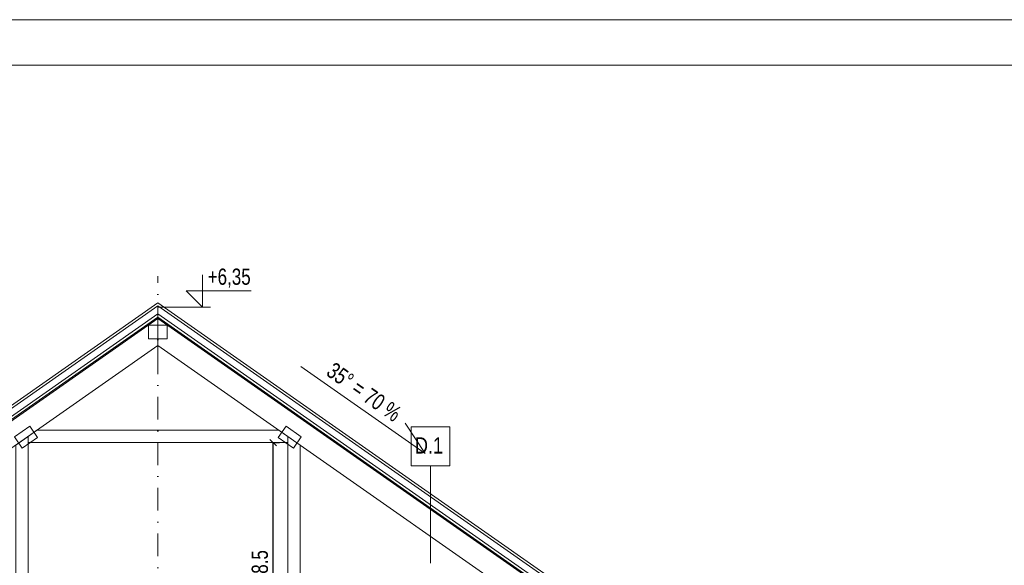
# Model space of a CAD drawing. Header units: inches. Extents: x 69729 to 77643, y -43505 to -36607.
# Tile 68 of 69: x 76297 to 77055, y -37985 to -37565. Entities that reach past the tile are written whole.
import ezdxf
from ezdxf.enums import TextEntityAlignment as Align

# ---------------------------------------------------------------- set-up
doc = ezdxf.new("R2010")
doc.units = ezdxf.units.IN
doc.header["$MEASUREMENT"] = 0
doc.linetypes.add('DASHDOT', pattern=[1, 0.5, -0.25, 0, -0.25])
doc.linetypes.add('HIDDEN', pattern=[0.375, 0.25, -0.125])
doc.layers.get('0').update_dxf_attribs({"lineweight": 0})
doc.layers.get('Defpoints').update_dxf_attribs({"lineweight": 0})
for name, color, linetype, lineweight in [('A--tabelka rysunku', 7, 'Continuous', 0), ('p--koty wysok.', 141, 'Continuous', 0), ('p--osie konstr', 1, 'DASHDOT', 15), ('p--przekrój-cienki', 2, 'HIDDEN', 5), ('p--przekrój-drew', 3, 'Continuous', 20), ('p--spadki terenu', 141, 'Continuous', 0), ('p--symbole ścian', 53, 'Continuous', 0), ('p--wiązar dachowy', 3, 'Continuous', 0), ('p--wymiary-1-50', 5, 'Continuous', 0)]:
    doc.layers.add(name, color=color, linetype=linetype, lineweight=lineweight)
doc.styles.add('1-50', font='arial.ttf', dxfattribs={"width": 0.75, "height": 12.5})
doc.styles.get("Standard").update_dxf_attribs({"font": 'arial.ttf', "width": 0.75})
doc.linetypes.add('LINIA17', pattern='A,1e-05,[146,RODZLIN.shx,S=0.03819,R=0,X=0,Y=-0.13482],-1.52796', length=1.52797)
doc.dimstyles.new('1-50', dxfattribs={"dimtxt": 12.5, "dimasz": 5, "dimexe": 5, "dimexo": 5, "dimgap": 0.09, "dimtad": 0, "dimdsep": 46, "dimtxsty": '1-50', "dimblk": 'OBLIQUE', "dimcen": 0.09, "dimadec": 0, "dimazin": 0, "dimtfac": 1, "dimtdec": 4, "dimtix": 1, "dimtofl": 0, "dimtmove": 2, "dimatfit": 3, "dimldrblk": 'OBLIQUE', "dimfxl": 5, "dimfxlon": 1, "dimtvp": 0.8, "dimtolj": 1, "dimtzin": 0, "dimarcsym": 0})

# ---------------------------------------------------------------- blocks, each defined once
blk = doc.blocks.new('kota wykoń')
for p, q in [((0, 25), (0, 0)), ((0, 0), (-12.5, 12.5)), ((-12.5, 12.5), (37.5, 12.5))]:
    blk.add_line(p, q)
at = {"lineweight": 0}
blk.add_line((-2.5, 0), (2.5, 0), dxfattribs=at)
blk = doc.blocks.new('wiązar-2')
for points in [[(-100.95, 20), (-100.95, 19.5), (-72.03, 19.5), (321.25, 294.87), (321.25, 315.63)], [(321.25, 315.63), (321.25, 294.87), (714.53, 19.5), (743.45, 19.5), (743.45, 20)], [(228.01, 229.59), (221.23, 224.84), (221.23, 220.09), (421.27, 220.09), (421.27, 224.84), (414.49, 229.59)], [(221.23, 224.84), (211.73, 218.18), (211.73, 19.5), (221.23, 19.5)], [(430.77, 218.18), (421.27, 224.84), (421.27, 19.5), (430.77, 19.5)]]:
    blk.add_lwpolyline(points, close=True)
at = {"lineweight": 0}
for points in [[(314.1, 300), (328.4, 300), (328.4, 310.5), (314.1, 310.5)], [(216.78, 215.83), (228.5, 224.03), (222.47, 232.63), (210.76, 224.43)], [(431.74, 224.43), (420.03, 232.63), (414, 224.03), (425.72, 215.83)]]:
    blk.add_lwpolyline(points, close=True, dxfattribs=at)
blk = doc.blocks.new('_OBLIQUE')
at = {"color": 0, "linetype": 'ByBlock', "lineweight": -2}
for p, q in [((-0.5, -0.5), (0.5, 0.5)), ((0, 0), (0, 0))]:
    blk.add_line(p, q, dxfattribs=at)
blk = doc.blocks.new('*D393')
at = {"layer": 'Defpoints', "color": 0}
for p in [(76487.13, -37890.6), (76492.13, -37890.6), (76487.13, -38089.18)]:
    blk.add_point(p, dxfattribs=at)
at = {"layer": 'p--wymiary-1-50', "color": 0, "linetype": 'Continuous', "lineweight": -2, "ltscale": 12}
for p, q in [((76492.13, -37890.6), (76497.13, -37890.6)), ((76492.13, -38089.18), (76492.13, -37890.6)), ((76492.13, -38089.18), (76497.13, -38089.18))]:
    blk.add_line(p, q, dxfattribs=at)
at = {"layer": 'p--wymiary-1-50', "color": 0, "lineweight": -2, "xscale": 5, "yscale": 5, "zscale": 5}
for p, rotation in [((76492.13, -37890.6), 90), ((76492.13, -38089.18), 270)]:
    blk.add_blockref('_OBLIQUE', p, dxfattribs=dict(at, rotation=rotation))
at = {"layer": 'p--wymiary-1-50', "color": 0, "linetype": 'Continuous', "ltscale": 12, "insert": (76481.92, -37989.89), "char_height": 12.5, "attachment_point": 5, "rotation": 90, "style": '1-50'}
blk.add_mtext('\\A1;198.5', dxfattribs=at)
blk = doc.blocks.new('*D396')
at = {"layer": 'Defpoints', "color": 0}
for p in [(76403.34, -37815.81), (76101.21, -38072.36), (75981.14, -38091.18), (76010.06, -38091.18), (76302.54, -38091.18)]:
    blk.add_point(p, dxfattribs=at)
at = {"layer": 'p--wymiary-1-50', "color": 0, "linetype": 'Continuous', "lineweight": -2, "ltscale": 12}
for start, end in [(23.21516, 35), (0, 11.78484)]:
    blk.add_arc((76010.06, -38091.18), 93.07, start, end, dxfattribs=at)
at = {"layer": 'p--wymiary-1-50', "color": 0, "lineweight": -2, "xscale": 5, "yscale": 5, "zscale": 5}
for p, rotation in [((76086.3, -38037.8), 124.9999999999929), ((76103.13, -38091.18), 270)]:
    blk.add_blockref('_OBLIQUE', p, dxfattribs=dict(at, rotation=rotation))
at = {"layer": 'p--wymiary-1-50', "color": 0, "linetype": 'Continuous', "ltscale": 12, "insert": (76098.83, -38063.2), "char_height": 12.5, "attachment_point": 5, "rotation": 287.5, "style": '1-50'}
blk.add_mtext('\\A1;35%%d', dxfattribs=at)

msp = doc.modelspace()

# ---------------------------------------------------------------- linework, layer by layer
at = {"layer": 'A--tabelka rysunku', "linetype": 'Continuous'}
for points in [[(75542.65, -39049.605), (77642.65, -39049.605), (77642.65, -37564.605), (75542.65, -37564.605)], [(75542.65, -39049.605), (77642.65, -39049.605), (77642.65, -37564.605), (75542.65, -37564.605)], [(75667.65, -39014.605), (77607.65, -39014.605), (77607.65, -37599.605), (75667.65, -37599.605)]]:
    msp.add_lwpolyline(points, close=True, dxfattribs=at)
at = {"layer": 'p--koty wysok.'}
msp.add_line((76403.339, -37786.193), (76443.793, -37786.193), dxfattribs=at)
at = {"layer": 'p--osie konstr', "linetype": 'DASHDOT', "ltscale": 35}
msp.add_line((76403.339, -38609.963), (76403.339, -37762.195), dxfattribs=at)
at = {"layer": 'p--przekrój-cienki', "linetype": 'Continuous', "ltscale": 35}
for p, q in [((75973.775, -38083.633), (76403.339, -37782.849)), ((75974.779, -38085.371), (76403.339, -37785.29)), ((76832.903, -38083.633), (76403.339, -37782.849)), ((76831.899, -38085.371), (76403.339, -37785.29)), ((75977.289, -38089.718), (76403.339, -37791.394)), ((76829.39, -38089.718), (76403.339, -37791.394))]:
    msp.add_line(p, q, dxfattribs=at)
at = {"layer": 'p--przekrój-drew', "color": 7, "linetype": 'LINIA17', "lineweight": 0, "ltscale": 5}
for p in [(75978.293, -38091.457), (76828.386, -38091.457)]:
    msp.add_line(p, (76403.339, -37793.836), dxfattribs=at)
at = {"layer": 'p--przekrój-drew', "ltscale": 35}
msp.add_line((76403.339, -37790.394), (76403.339, -37820.914), dxfattribs=at)
at = {"layer": 'p--spadki terenu'}
msp.add_lwpolyline([(76513.477, -37832.048), (76609.201, -37899.074), (76593.953, -37875.677)], dxfattribs=at)
at = {"layer": 'p--symbole ścian', "lineweight": 9}
msp.add_line((76613.398, -37908.558), (76613.398, -37983.558), dxfattribs=at)
msp.add_lwpolyline([(76628.398, -37908.558), (76598.398, -37908.558), (76598.398, -37878.558), (76628.398, -37878.558)], close=True, dxfattribs=at)

# ---------------------------------------------------------------- block references
at = {"layer": 'p--koty wysok.'}
msp.add_blockref('kota wykoń', (76437.608, -37786.193), dxfattribs=at)
at = {"layer": 'p--wiązar dachowy', "xscale": -1}
msp.add_blockref('wiązar-2', (76724.589, -38110.684), dxfattribs=at)

# ---------------------------------------------------------------- texts
at = {"layer": 'p--koty wysok.', "insert": (76441.705, -37756.451), "char_height": 12.5, "width": 155.56197, "attachment_point": 1, "style": '1-50'}
msp.add_mtext('+6,35', dxfattribs=at)
at = {"layer": 'p--koty wysok.', "insert": (76592.262, -37864.948), "char_height": 12.5, "width": 207.41597, "attachment_point": 3, "rotation": 325, "style": '1-50'}
msp.add_mtext('35%%d = 70 %', dxfattribs=at)
at = {"layer": 'p--symbole ścian', "lineweight": 9, "width": 0.8}
msp.add_text('D.1', height=12.5, dxfattribs=at).set_placement((76612.203, -37886.548), align=Align.TOP_CENTER)

# ---------------------------------------------------------------- dimensions: what is measured, and where the dimension line sits
at = {"layer": 'p--wymiary-1-50', "linetype": 'Continuous', "ltscale": 12}
dim = msp.add_angular_dim_2l(base=(76101.21, -38072.364), line1=((75981.139, -38091.184), (76302.539, -38091.184)), line2=((76403.339, -37815.81), (76010.064, -38091.184)), dimstyle='1-50', dxfattribs=at)
dim.commit()
dim.dimension.update_dxf_attribs({"geometry": '*D396', "text_midpoint": (76098.826, -38063.198)})
dim = msp.add_linear_dim(base=(76492.127, -37890.598), p1=(76487.127, -38089.184), p2=(76487.127, -37890.598), angle=90, text='198.5', dimstyle='1-50', dxfattribs=at)
dim.commit()
dim.dimension.update_dxf_attribs({"geometry": '*D393', "text_midpoint": (76481.917, -37989.891)})

doc.saveas('drawing.dxf')
